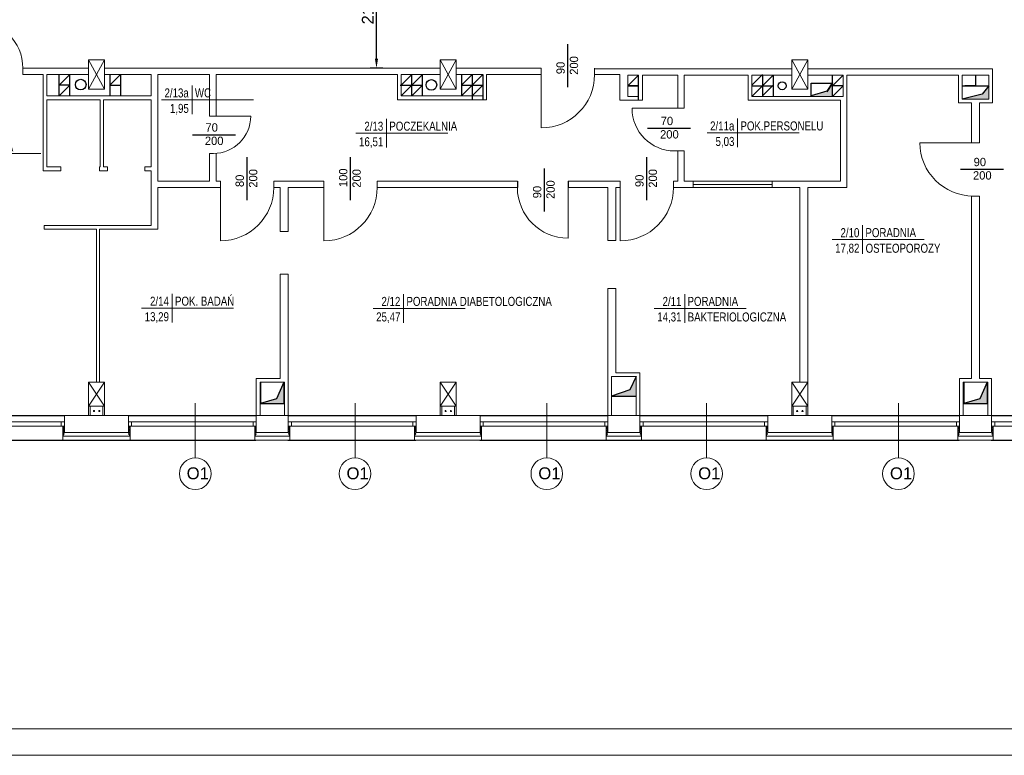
# Model space of a CAD drawing. Header units: millimetres. Extents: x 126553 to 403692, y -95821 to 38049.
# Tile 147 of 256: x 215500 to 217348, y 5446 to 6827. Entities that reach past the tile are written whole.
import ezdxf
from ezdxf.enums import TextEntityAlignment as Align

# ---------------------------------------------------------------- set-up
doc = ezdxf.new("R2010")
doc.units = ezdxf.units.MM
for name, color, linetype, lineweight in [('docieplenie', 6, 'Continuous', 18), ('docieplenie zew.', 6, 'Continuous', 18), ('ekspertyza', 7, 'Continuous', 30), ('OKNA', 7, 'Continuous', 13), ('opisy', 7, 'Continuous', 18), ('ramki', 250, 'Continuous', 13), ('TEREN', 1, 'Continuous', 40), ('ŚCIANY CIENKIE', 7, 'Continuous', 18), ('ŚCIANY GRUBE', 7, 'Continuous', 20)]:
    doc.layers.add(name, color=color, linetype=linetype, lineweight=lineweight)
doc.layers.add('KOMINY', color=94, linetype='Continuous', plot=False)
doc.layers.add('WIDOK', color=7, linetype='Continuous')
doc.styles.add('Arial', font='arial.ttf')
doc.styles.add('STYLE1', font='txt', dxfattribs={"width": 0.8})
doc.linetypes.add('ZIGZAG', pattern='A,0.0001,-0.2,[131,LTYPESHP.SHX,S=0.2,R=0,X=-0.2,Y=0],-0.4,[131,LTYPESHP.SHX,S=0.2,R=180,X=0.2,Y=0],-0.2', length=0.8001)
doc.dimstyles.new('100 moje', dxfattribs={"dimtxt": 22, "dimasz": 12, "dimexe": 12, "dimexo": 20, "dimgap": 3, "dimtad": 1, "dimdec": 1, "dimrnd": 0.5, "dimtxsty": 'Standard', "dimblk1": 'ARCHTICK', "dimblk2": 'ARCHTICK', "dimsah": 1, "dimcen": 0.1, "dimdle": 10, "dimclrd": 256, "dimclre": 256, "dimclrt": 256, "dimadec": 0, "dimazin": 0, "dimtfac": 1, "dimtdec": 1, "dimtofl": 0, "dimtmove": 1, "dimatfit": 3, "dimfxl": 12, "dimfxlon": 1, "dimtolj": 1, "dimtzin": 0, "dimarcsym": 0})

# ---------------------------------------------------------------- blocks, each defined once
blk = doc.blocks.new('METKA')
for p, q in [((0, 26.9), (0, -26.9)), ((-57.4, 0), (115.4, 0))]:
    blk.add_line(p, q)
at = {"layer": 'opisy', "style": 'STYLE1', "width": 0.8, "flags": 4}
for tag, p in [('NUMER', (-6.1, 4.5)), ('POWIERZCHNIA', (-6, -24.6))]:
    blk.add_attdef(tag, text='', height=17, dxfattribs=at).set_placement(p, align=Align.RIGHT)
for tag, p in [('NAZWA', (5.3, 4.6)), ('POSADZKA', (5.6, -24.7))]:
    blk.add_attdef(tag, p, '', height=17, dxfattribs=at)
blk = doc.blocks.new('stolarka1')
at = {"layer": 'opisy', "color": 8}
blk.add_line((6731.2, -4655), (6731.2, -4757.8), dxfattribs=at)
at = {"layer": 'opisy'}
blk.add_circle((6731.2, -4787.5), 29.7, dxfattribs=at)
at = {"layer": 'opisy', "insert": (6715.2, -4775.4), "char_height": 22.4, "width": 15.9, "attachment_point": 1}
blk.add_mtext('{\\fArial|b0|i0|c238|p34;O1}', dxfattribs=at)
blk = doc.blocks.new('*D2482')
at = {"layer": 'Defpoints', "color": 0, "linetype": 'Continuous', "lineweight": 60, "transparency": 16777216}
for p in [(216169.3, 6951.7), (216208.6, 6951.7), (216208.6, 6735.7)]:
    blk.add_point(p, dxfattribs=at)
at = {"layer": 'ekspertyza', "color": 7, "linetype": 'Continuous', "lineweight": -2, "transparency": 16777216}
for p, q in [((216181.3, 6951.7), (216157.3, 6951.7)), ((216169.3, 6753.7), (216169.3, 6933.7)), ((216181.3, 6735.7), (216157.3, 6735.7))]:
    blk.add_line(p, q, dxfattribs=at)
at = {"layer": 'ekspertyza', "color": 7, "linetype": 'Continuous', "lineweight": 60, "transparency": 16777216}
for points in [[(216166.3, 6933.7), (216172.3, 6933.7), (216169.3, 6951.7)], [(216166.3, 6753.7), (216172.3, 6753.7), (216169.3, 6735.7)]]:
    blk.add_solid(points, dxfattribs=at)
at = {"layer": 'ekspertyza', "color": 7, "linetype": 'Continuous', "lineweight": 20, "transparency": 16777216, "insert": (216153, 6843.7), "char_height": 22, "attachment_point": 5, "rotation": 90, "style": 'Arial'}
blk.add_mtext('\\A1;216', dxfattribs=at)

msp = doc.modelspace()

# ---------------------------------------------------------------- hatches: boundary and pattern name
at = {"layer": 'KOMINY'}
for points in [[(217014.81569, 6692.46336), (216985.22515, 6683.67806), (217025.22515, 6683.67806), (217025.22515, 6708.67806)], [(217318.72515, 6702.87339), (217306.32971, 6686.72699), (217268.72515, 6677.87339), (217318.72515, 6677.87339)], [(216656.72515, 6156.67806), (216644.95257, 6131.7997), (216610.72515, 6120.17806), (216656.72515, 6120.17806)], [(215995.72515, 6146.17806), (215981.78311, 6114.98424), (215951.72515, 6106.17806), (215995.72515, 6106.17806)], [(217315.72516, 6146.17805), (217301.78313, 6114.98423), (217271.72516, 6106.17805), (217315.72516, 6106.17805)]]:
    msp.add_hatch(color=0, dxfattribs=at).paths.add_polyline_path(points)

# ---------------------------------------------------------------- linework, layer by layer
at = {"layer": 'docieplenie', "color": 0}
for p, q in [((215580.72515, 6063.67806), (215580.72515, 6051.67806)), ((215706.72515, 6037.67806), (215706.72515, 6063.67806)), ((216240.72515, 6063.67806), (216240.72515, 6051.67806)), ((216366.72515, 6037.67806), (216366.72515, 6063.67806)), ((216366.72515, 6037.67806), (216366.72515, 6063.67806)), ((216900.72515, 6063.67806), (216900.72515, 6037.67806)), ((217026.72515, 6037.67806), (217026.72515, 6063.67806))]:
    msp.add_line(p, q, dxfattribs=at)
at = {"layer": 'docieplenie', "color": 0, "linetype": 'ZIGZAG'}
for p, q in [((215583.44059, 6060.69675), (215581.21666, 6063.24586)), ((215706.44118, 6061.48408), (215704.25247, 6063.47824)), ((215940.92678, 6060.0264), (215943.4985, 6062.51847)), ((215943.4985, 6062.51847), (215942.2516, 6063.5308)), ((216003.88954, 6062.70489), (216004.75314, 6063.45522)), ((216006.51761, 6060.64146), (216003.88954, 6062.70489)), ((216243.44059, 6060.69675), (216241.21666, 6063.24586)), ((216366.44118, 6061.48408), (216364.25247, 6063.47824)), ((216600.92678, 6060.0264), (216603.4985, 6062.51847)), ((216603.4985, 6062.51847), (216602.2516, 6063.5308)), ((216663.88954, 6062.70489), (216664.75314, 6063.45522)), ((216666.51761, 6060.64146), (216663.88954, 6062.70489)), ((216903.44059, 6060.69675), (216901.21666, 6063.24586)), ((217026.44118, 6061.48408), (217024.25247, 6063.47824)), ((217260.92678, 6060.0264), (217263.4985, 6062.51847)), ((217263.4985, 6062.51847), (217262.2516, 6063.5308)), ((217323.88954, 6062.70489), (217324.75314, 6063.45522)), ((217326.51761, 6060.64146), (217323.88954, 6062.70489)), ((215580.95002, 6052.62216), (215583.37529, 6055.27165)), ((215583.20668, 6049.22323), (215580.95002, 6052.62216)), ((215580.98275, 6046.70681), (215583.20668, 6049.22323)), ((215582.1639, 6044.7064), (215580.98275, 6046.70681)), ((215581.08591, 6058.14754), (215583.44059, 6060.69675)), ((215583.37529, 6055.27165), (215581.08591, 6058.14754)), ((215582.1639, 6044.7064), (215704.89624, 6044.7064)), ((215704.18805, 6058.65362), (215706.44118, 6061.48408)), ((215706.24806, 6056.14476), (215704.18805, 6058.65362)), ((215704.18805, 6053.70033), (215706.24806, 6056.14476)), ((215706.31249, 6051.96342), (215704.18805, 6053.70033)), ((215704.18805, 6049.13296), (215706.31249, 6051.96342)), ((215706.24806, 6047.01012), (215704.18805, 6049.13296)), ((215704.89624, 6044.7064), (215706.24806, 6047.01012)), ((215940.87527, 6050.75245), (215943.52154, 6053.12851)), ((215943.22188, 6048.92405), (215940.87527, 6050.75245)), ((215940.91371, 6055.08295), (215943.51845, 6057.59137)), ((215943.52154, 6053.12851), (215940.91371, 6055.08295)), ((215940.91518, 6046.39691), (215943.22188, 6048.92405)), ((215942.20655, 6044.72881), (215940.91518, 6046.39691)), ((215943.51845, 6057.59137), (215940.92678, 6060.0264)), ((215942.20655, 6044.72881), (216005.05118, 6044.72881)), ((216003.86665, 6053.75122), (216006.48004, 6056.10187)), ((216006.46684, 6051.59823), (216003.86665, 6053.75122)), ((216003.88954, 6058.54051), (216006.51761, 6060.64146)), ((216006.48004, 6056.10187), (216003.88954, 6058.54051)), ((216004.12668, 6049.11117), (216006.46684, 6051.59823)), ((216006.57836, 6047.21799), (216004.12668, 6049.11117)), ((216005.05118, 6044.72881), (216006.57836, 6047.21799)), ((216240.95002, 6052.62216), (216243.37529, 6055.27165)), ((216243.20668, 6049.22323), (216240.95002, 6052.62216)), ((216240.98275, 6046.70681), (216243.20668, 6049.22323)), ((216242.1639, 6044.7064), (216240.98275, 6046.70681)), ((216241.08591, 6058.14754), (216243.44059, 6060.69675)), ((216243.37529, 6055.27165), (216241.08591, 6058.14754)), ((216242.1639, 6044.7064), (216364.89624, 6044.7064)), ((216364.18805, 6058.65362), (216366.44118, 6061.48408)), ((216366.24806, 6056.14476), (216364.18805, 6058.65362)), ((216364.18805, 6053.70033), (216366.24806, 6056.14476)), ((216366.31249, 6051.96342), (216364.18805, 6053.70033)), ((216364.18805, 6049.13296), (216366.31249, 6051.96342)), ((216366.24806, 6047.01012), (216364.18805, 6049.13296)), ((216364.89624, 6044.7064), (216366.24806, 6047.01012)), ((216600.87527, 6050.75245), (216603.52154, 6053.12851)), ((216603.22188, 6048.92405), (216600.87527, 6050.75245)), ((216600.91371, 6055.08295), (216603.51845, 6057.59137)), ((216603.52154, 6053.12851), (216600.91371, 6055.08295)), ((216600.91518, 6046.39691), (216603.22188, 6048.92405)), ((216602.20655, 6044.72881), (216600.91518, 6046.39691)), ((216603.51845, 6057.59137), (216600.92678, 6060.0264)), ((216602.20655, 6044.72881), (216665.05118, 6044.72881)), ((216663.86665, 6053.75122), (216666.48004, 6056.10187)), ((216666.46684, 6051.59823), (216663.86665, 6053.75122)), ((216663.88954, 6058.54051), (216666.51761, 6060.64146)), ((216666.48004, 6056.10187), (216663.88954, 6058.54051)), ((216664.12668, 6049.11117), (216666.46684, 6051.59823)), ((216666.57836, 6047.21799), (216664.12668, 6049.11117)), ((216665.05118, 6044.72881), (216666.57836, 6047.21799)), ((216900.95002, 6052.62216), (216903.37529, 6055.27165)), ((216903.20668, 6049.22323), (216900.95002, 6052.62216)), ((216900.98275, 6046.70681), (216903.20668, 6049.22323)), ((216902.1639, 6044.7064), (216900.98275, 6046.70681)), ((216901.08591, 6058.14754), (216903.44059, 6060.69675)), ((216903.37529, 6055.27165), (216901.08591, 6058.14754)), ((216902.1639, 6044.7064), (217024.89624, 6044.7064)), ((217024.18805, 6058.65362), (217026.44118, 6061.48408)), ((217026.24806, 6056.14476), (217024.18805, 6058.65362)), ((217024.18805, 6053.70033), (217026.24806, 6056.14476)), ((217026.31249, 6051.96342), (217024.18805, 6053.70033)), ((217024.18805, 6049.13296), (217026.31249, 6051.96342)), ((217026.24806, 6047.01012), (217024.18805, 6049.13296)), ((217024.89624, 6044.7064), (217026.24806, 6047.01012)), ((217260.87527, 6050.75245), (217263.52154, 6053.12851)), ((217263.22188, 6048.92405), (217260.87527, 6050.75245)), ((217260.91371, 6055.08295), (217263.51845, 6057.59137)), ((217263.52154, 6053.12851), (217260.91371, 6055.08295)), ((217260.91518, 6046.39691), (217263.22188, 6048.92405)), ((217262.20655, 6044.72881), (217260.91518, 6046.39691)), ((217263.51845, 6057.59137), (217260.92678, 6060.0264)), ((217262.20655, 6044.72881), (217325.05118, 6044.72881)), ((217323.86665, 6053.75122), (217326.48004, 6056.10187)), ((217326.46684, 6051.59823), (217323.86665, 6053.75122)), ((217323.88954, 6058.54051), (217326.51761, 6060.64146)), ((217326.48004, 6056.10187), (217323.88954, 6058.54051)), ((217324.12668, 6049.11117), (217326.46684, 6051.59823)), ((217326.57836, 6047.21799), (217324.12668, 6049.11117)), ((217325.05118, 6044.72881), (217326.57836, 6047.21799))]:
    msp.add_line(p, q, dxfattribs=at)
at = {"layer": 'docieplenie', "color": 0, "lineweight": 30}
for points in [[(216528.56416, 6699.95756), (216528.56416, 6780.8255)], [(216678.19034, 6622.99087), (216759.05828, 6622.99087)], [(215823.74244, 6610.81382), (215904.61038, 6610.81382)], [(215926.38845, 6487.95756), (215926.38845, 6568.8255)], [(216120.60877, 6487.95756), (216120.60877, 6568.8255)], [(216676.66774, 6487.95756), (216676.66774, 6568.8255)], [(216484.64474, 6466.86533), (216484.64474, 6547.73328)], [(217265.50467, 6545.89475), (217346.37261, 6545.89475)], [(216433.82873, 6523.67806), (216433.82873, 6511.67806)], [(216528.82873, 6523.67806), (216528.82873, 6511.67806)]]:
    msp.add_lwpolyline(points, dxfattribs=at)
at = {"layer": 'docieplenie', "color": 0, "lineweight": 0}
for points in [[(216478.72515, 6723.67806), (216478.72515, 6623.67806)], [(216728.95817, 6660.44372), (216648.95817, 6660.44372)], [(215863.22826, 6645.67441), (215933.22826, 6645.67441)], [(217289.22516, 6595.73376), (217189.22516, 6595.73376)], [(215876.54944, 6511.67806), (215876.54944, 6411.67806)], [(216070.76976, 6511.67806), (216070.76976, 6411.67806)], [(216528.82873, 6511.67806), (216528.82873, 6416.67806)], [(216626.82873, 6511.67806), (216626.82873, 6411.67806)]]:
    msp.add_lwpolyline(points, dxfattribs=at)
for centre, radius, start, end in [((215415.58252, 6735.67806), 90, 0, 90), ((216478.72515, 6723.67806), 100, 270, 0), ((216728.95817, 6660.44372), 80, 180, 270), ((215863.22826, 6645.67441), 70, 270, 0), ((217289.22516, 6595.73376), 100, 180, 270), ((215876.54944, 6511.67806), 100, 270, 0), ((216070.76976, 6511.67806), 100, 270, 0), ((216528.82873, 6511.67806), 95, 180, 270), ((216626.82873, 6511.67806), 100, 270, 0)]:
    msp.add_arc(centre, radius, start, end, dxfattribs=at)
at = {"layer": 'docieplenie zew.', "color": 0}
for p, q in [((215583.72515, 6063.67806), (215580.72515, 6063.67806)), ((215580.72515, 6063.67806), (215580.72515, 6037.67806)), ((215583.72515, 6063.67806), (215580.72515, 6063.67806)), ((215706.72515, 6063.67806), (215703.72515, 6063.67806)), ((215706.72515, 6063.67806), (215703.72515, 6063.67806)), ((215706.72515, 6037.67806), (215706.72515, 6063.67806)), ((215943.72515, 6063.67806), (215940.72515, 6063.67806)), ((215940.72515, 6063.67806), (215940.72515, 6037.67806)), ((216006.72515, 6063.67806), (216003.72515, 6063.67806)), ((216006.72515, 6037.67806), (216006.72515, 6063.67806)), ((216243.72515, 6063.67806), (216240.72515, 6063.67806)), ((216240.72515, 6063.67806), (216240.72515, 6037.67806)), ((216243.72515, 6063.67806), (216240.72515, 6063.67806)), ((216240.72515, 6063.67806), (216240.72515, 6037.67806)), ((216243.72515, 6063.67806), (216240.72515, 6063.67806)), ((216366.72515, 6063.67806), (216363.72515, 6063.67806)), ((216366.72515, 6063.67806), (216363.72515, 6063.67806)), ((216366.72515, 6063.67806), (216363.72515, 6063.67806)), ((216366.72515, 6037.67806), (216366.72515, 6063.67806)), ((216603.72515, 6063.67806), (216600.72515, 6063.67806)), ((216600.72515, 6063.67806), (216600.72515, 6037.67806)), ((216666.72515, 6063.67806), (216663.72515, 6063.67806)), ((216666.72515, 6037.67806), (216666.72515, 6063.67806)), ((216903.72515, 6063.67806), (216900.72515, 6063.67806)), ((216903.72515, 6063.67806), (216900.72515, 6063.67806)), ((216900.72515, 6063.67806), (216900.72515, 6051.67806)), ((217026.72515, 6063.67806), (217023.72515, 6063.67806)), ((217026.72515, 6063.67806), (217023.72515, 6063.67806)), ((217026.72515, 6037.67806), (217026.72515, 6063.67806)), ((217263.72515, 6063.67806), (217260.72515, 6063.67806)), ((217260.72515, 6063.67806), (217260.72515, 6037.67806)), ((217326.72515, 6063.67806), (217323.72515, 6063.67806)), ((217326.72515, 6037.67806), (217326.72515, 6063.67806)), ((215580.72515, 6051.67806), (215580.72515, 6037.67806)), ((216240.72515, 6051.67806), (216240.72515, 6037.67806)), ((216900.72515, 6051.67806), (216900.72515, 6037.67806)), ((215580.72515, 6037.67806), (215703.72515, 6037.67806)), ((215580.72515, 6037.67806), (215703.72515, 6037.67806)), ((215703.72515, 6037.67806), (215706.72515, 6037.67806)), ((215703.72515, 6037.67806), (215706.72515, 6037.67806)), ((215940.72515, 6037.67806), (216003.72515, 6037.67806)), ((216003.72515, 6037.67806), (216006.72515, 6037.67806)), ((216240.72515, 6037.67806), (216363.72515, 6037.67806)), ((216240.72515, 6037.67806), (216363.72515, 6037.67806)), ((216240.72515, 6037.67806), (216363.72515, 6037.67806)), ((216363.72515, 6037.67806), (216366.72515, 6037.67806)), ((216363.72515, 6037.67806), (216366.72515, 6037.67806)), ((216363.72515, 6037.67806), (216366.72515, 6037.67806)), ((216600.72515, 6037.67806), (216663.72515, 6037.67806)), ((216663.72515, 6037.67806), (216666.72515, 6037.67806)), ((216900.72515, 6037.67806), (217023.72515, 6037.67806)), ((216900.72515, 6037.67806), (217023.72515, 6037.67806)), ((217023.72515, 6037.67806), (217026.72515, 6037.67806)), ((217023.72515, 6037.67806), (217026.72515, 6037.67806)), ((217260.72515, 6037.67806), (217323.72515, 6037.67806)), ((217323.72515, 6037.67806), (217326.72515, 6037.67806))]:
    msp.add_line(p, q, dxfattribs=at)
at = {"layer": 'KOMINY', "color": 0}
for p, q in [((215593.72515, 6723.67806), (215573.72515, 6703.67806)), ((215573.72515, 6683.67806), (215573.72515, 6723.67806)), ((215593.72515, 6683.67806), (215593.72515, 6723.67806)), ((215668.72515, 6723.67806), (215668.72515, 6683.67806)), ((215688.72515, 6723.67806), (215668.72515, 6703.67806)), ((215688.72515, 6723.67806), (215688.72515, 6683.67806)), ((216255.72515, 6723.67806), (216215.72515, 6683.67806)), ((216235.72515, 6723.67806), (216215.72515, 6703.67806)), ((216235.72515, 6683.67806), (216235.72515, 6723.67806)), ((216255.72515, 6683.67806), (216255.72515, 6723.67806)), ((216328.72515, 6723.67806), (216328.72515, 6683.67806)), ((216368.72515, 6723.67806), (216328.72515, 6683.67806)), ((216348.72515, 6723.67806), (216328.72515, 6703.67806)), ((216328.72515, 6723.67806), (216328.72515, 6683.67806)), ((216368.72515, 6723.67806), (216328.72515, 6683.67806)), ((216348.72515, 6723.67806), (216328.72515, 6703.67806)), ((216348.72515, 6723.67806), (216348.72515, 6676.67806)), ((216348.72515, 6723.67806), (216348.72515, 6683.67806)), ((216368.72515, 6723.67806), (216368.72515, 6676.67806)), ((216661.22515, 6722.87339), (216641.22515, 6702.87339)), ((216661.22515, 6675.87339), (216661.22515, 6722.87339)), ((216893.72515, 6723.67806), (216873.72515, 6703.67806)), ((216913.72515, 6722.87339), (216893.72515, 6702.87339)), ((216893.72515, 6722.87339), (216893.72515, 6682.87339)), ((216913.72515, 6722.87339), (216913.72515, 6682.87339)), ((217025.22515, 6708.67806), (217014.81569, 6692.46336)), ((217025.22515, 6682.87339), (217025.22515, 6722.76175)), ((217045.22515, 6722.76175), (217025.22515, 6702.81757)), ((217025.22515, 6683.67806), (217025.22515, 6722.65012)), ((217293.72515, 6722.87339), (217293.72515, 6702.87339)), ((215593.72515, 6703.67806), (215573.72515, 6703.67806)), ((215593.72515, 6703.67806), (215573.72515, 6683.67806)), ((215668.72515, 6703.67806), (215688.72515, 6703.67806)), ((216213.72515, 6703.67806), (216253.72515, 6703.67806)), ((216215.72515, 6703.67806), (216255.72515, 6703.67806)), ((216255.72515, 6703.67806), (216235.72515, 6683.67806)), ((216328.72515, 6703.67806), (216368.72515, 6703.67806)), ((216328.72515, 6703.67806), (216368.72515, 6703.67806)), ((216368.72515, 6703.67806), (216348.72515, 6683.67806)), ((216661.22515, 6702.87339), (216641.22515, 6702.87339)), ((216641.22515, 6702.87339), (216661.22515, 6702.87339)), ((216873.72515, 6702.87339), (216913.72515, 6702.87339)), ((216893.72515, 6702.87339), (216873.72515, 6682.87339)), ((216913.72515, 6703.67806), (216893.72515, 6683.67806)), ((216985.22515, 6682.87339), (216985.22515, 6707.87339)), ((216985.22515, 6707.87339), (217025.22515, 6707.87339)), ((216985.22515, 6682.87339), (216985.22515, 6707.87339)), ((217014.81569, 6692.46336), (216985.22515, 6683.67806)), ((217025.22515, 6707.87339), (217014.81569, 6691.65869)), ((217045.22515, 6702.81757), (217025.22515, 6702.81757)), ((217045.22515, 6702.81757), (217025.22515, 6682.87339)), ((217268.72515, 6702.87339), (217318.72515, 6702.87339)), ((217293.72515, 6702.87339), (217273.72515, 6702.87339)), ((217318.72515, 6702.87339), (217306.32971, 6686.72699)), ((217306.32971, 6686.72699), (217268.72515, 6677.87339)), ((216656.72515, 6156.67806), (216644.95257, 6131.7997)), ((215951.72515, 6146.17806), (215951.72515, 6106.17806)), ((215995.72515, 6146.17806), (215981.78311, 6114.98424)), ((215995.72515, 6146.17806), (215995.72515, 6106.17806)), ((217271.72516, 6146.17805), (217271.72516, 6106.17805)), ((217315.72516, 6146.17805), (217301.78313, 6114.98423)), ((217315.72516, 6146.17805), (217315.72516, 6106.17805)), ((216644.95257, 6131.7997), (216610.72515, 6120.17806)), ((216610.72515, 6120.17806), (216656.72515, 6120.17806)), ((215981.78311, 6114.98424), (215951.72515, 6106.17806)), ((215951.72515, 6106.17806), (215995.72515, 6106.17806)), ((217301.78313, 6114.98423), (217271.72516, 6106.17805)), ((217271.72516, 6106.17805), (217315.72516, 6106.17805))]:
    msp.add_line(p, q, dxfattribs=at)
for centre, radius in [((215614.17773, 6704.98731), 10), ((216272.35716, 6704.38846), 10), ((216930.81068, 6702.74648), 7.5)]:
    msp.add_circle(centre, radius, dxfattribs=at)
at = {"layer": 'OKNA', "color": 0}
for p, q in [((216733.52586, 6523.67806), (216734.95817, 6523.67806)), ((216746.95817, 6523.67806), (216933.52586, 6523.67806)), ((216763.52586, 6517.67806), (216911.98627, 6517.67806)), ((216763.52586, 6511.67806), (216928.52586, 6511.67806)), ((215343.10015, 6071.67806), (215583.10015, 6071.67806)), ((215343.10015, 6063.67806), (215583.10015, 6063.67806)), ((215577.72515, 6063.67806), (215577.72515, 6071.67806)), ((215703.10015, 6071.67806), (215943.10015, 6071.67806)), ((215703.10015, 6063.67806), (215943.10015, 6063.67806)), ((215709.72515, 6063.67806), (215709.72515, 6071.67806)), ((215937.72515, 6063.67806), (215937.72515, 6071.67806)), ((216003.10015, 6071.67806), (216243.10015, 6071.67806)), ((216003.10015, 6063.67806), (216243.10015, 6063.67806)), ((216009.72515, 6063.67806), (216009.72515, 6071.67806)), ((216237.72515, 6063.67806), (216237.72515, 6071.67806)), ((216363.10015, 6071.67806), (216603.10015, 6071.67806)), ((216363.10015, 6063.67806), (216603.10015, 6063.67806)), ((216369.72515, 6063.67806), (216369.72515, 6071.67806)), ((216597.72515, 6063.67806), (216597.72515, 6071.67806)), ((216663.10015, 6071.67806), (216903.10015, 6071.67806)), ((216663.10015, 6063.67806), (216903.10015, 6063.67806)), ((216669.72515, 6063.67806), (216669.72515, 6071.67806)), ((216897.72515, 6063.67806), (216897.72515, 6071.67806)), ((217023.10015, 6071.67806), (217263.10015, 6071.67806)), ((217023.10015, 6063.67806), (217263.10015, 6063.67806)), ((217029.72515, 6063.67806), (217029.72515, 6071.67806)), ((217257.72515, 6063.67806), (217257.72515, 6071.67806)), ((217323.10016, 6071.67805), (217563.10016, 6071.67805)), ((217323.10016, 6063.67805), (217563.10016, 6063.67805)), ((217329.72515, 6063.67806), (217329.72515, 6071.67806))]:
    msp.add_line(p, q, dxfattribs=at)
at = {"layer": 'ramki', "color": 0, "ltscale": 0.6}
for points in [[(213966.30998, 9645.64919), (226870.0253, 9645.64919), (226870.0253, 5445.64919), (213966.30998, 5445.64919)], [(214166.30998, 9595.64919), (226820.0253, 9595.64919), (226820.0253, 5495.64919), (214166.30998, 5495.64919)]]:
    msp.add_lwpolyline(points, close=True, dxfattribs=at)
at = {"layer": 'WIDOK', "color": 0}
for p, q in [((215343.10015, 6083.67806), (215583.10015, 6083.67806)), ((215703.10015, 6083.67806), (215943.10015, 6083.67806)), ((216003.10015, 6083.67806), (216243.10015, 6083.67806)), ((216363.10015, 6083.67806), (216603.10015, 6083.67806)), ((216663.10015, 6083.67806), (216903.10015, 6083.67806)), ((217023.10015, 6083.67806), (217263.10015, 6083.67806)), ((217323.10016, 6083.67805), (217563.10016, 6083.67805)), ((215043.10015, 6037.67806), (215703.10015, 6037.67806)), ((215703.10015, 6037.67806), (215943.10015, 6037.67806)), ((216003.10015, 6037.67806), (216243.10015, 6037.67806)), ((216363.10015, 6037.67806), (217023.10015, 6037.67806)), ((217023.10015, 6037.67806), (217263.10015, 6037.67806)), ((217323.10016, 6037.67805), (217563.10016, 6037.67805))]:
    msp.add_line(p, q, dxfattribs=at)
at = {"layer": 'ŚCIANY CIENKIE', "color": 0}
for p, q in [((215628.72515, 6751.17806), (215658.72515, 6696.17806)), ((215658.72515, 6751.17806), (215628.72515, 6696.17806)), ((216318.72515, 6751.17806), (216288.72515, 6696.17806)), ((216288.72515, 6751.17806), (216318.72515, 6696.17806)), ((216978.72515, 6751.17806), (216948.72515, 6696.17806)), ((216948.72515, 6751.17806), (216978.72515, 6696.17806)), ((215628.72515, 6146.17806), (215658.72515, 6101.17806)), ((215658.72515, 6146.17806), (215628.72515, 6101.17806)), ((216318.72515, 6146.17806), (216288.72515, 6101.17806)), ((216288.72515, 6146.17806), (216318.72515, 6101.17806)), ((216978.72515, 6146.17806), (216948.72515, 6101.17806)), ((216948.72515, 6146.17806), (216978.72515, 6101.17806))]:
    msp.add_line(p, q, dxfattribs=at)
at = {"layer": 'ŚCIANY GRUBE', "color": 0}
for p, q in [((215628.72515, 6751.17806), (215628.72515, 6696.17806)), ((215628.72515, 6751.17806), (215658.72515, 6751.17806)), ((215658.72515, 6696.17806), (215658.72515, 6751.17806)), ((216288.72515, 6751.17806), (216288.72515, 6696.17806)), ((216288.72515, 6751.17806), (216318.72515, 6751.17806)), ((216318.72515, 6696.17806), (216318.72515, 6751.17806)), ((216948.72515, 6751.17806), (216948.72515, 6696.17806)), ((216948.72515, 6751.17806), (216978.72515, 6751.17806)), ((216978.72515, 6696.17806), (216978.72515, 6751.17806)), ((215505.58252, 6723.67806), (215505.58252, 6735.67806)), ((215505.58252, 6735.67806), (215628.72515, 6735.67806)), ((215505.58252, 6723.67806), (215505.58252, 6735.67806)), ((215505.58252, 6723.67806), (215505.58252, 6735.67806)), ((215658.72515, 6735.67806), (216288.72515, 6735.67806)), ((215966.22515, 6735.67806), (216288.72515, 6735.67806)), ((216318.72515, 6735.67806), (216478.72515, 6735.67806)), ((216478.72515, 6723.67806), (216478.72515, 6735.67806)), ((216478.72515, 6723.67806), (216478.72515, 6735.67806)), ((216478.72515, 6723.67806), (216478.72515, 6735.67806)), ((216478.72515, 6735.67806), (216478.72515, 6723.67806)), ((216578.68975, 6735.67806), (216578.68975, 6723.67806)), ((216578.72515, 6735.67806), (216578.72515, 6723.67806)), ((216578.72515, 6723.67806), (216578.72515, 6734.87339)), ((216578.72515, 6734.87339), (216668.72515, 6734.87339)), ((216668.72515, 6734.87339), (216948.72515, 6734.87339)), ((216978.72515, 6734.87339), (217253.72515, 6734.87339)), ((217253.72515, 6734.87339), (217325.72515, 6734.87339)), ((217325.72515, 6722.87339), (217325.72515, 6734.87339)), ((215543.72515, 6723.67806), (215505.58252, 6723.67806)), ((215543.72515, 6543.29714), (215543.72515, 6723.67806)), ((215543.72515, 6723.67806), (215543.72515, 6683.67806)), ((215566.72515, 6723.67806), (215550.72515, 6723.67806)), ((215550.72515, 6683.67806), (215550.72515, 6723.67806)), ((215566.72515, 6723.67806), (215628.72515, 6723.67806)), ((215746.72515, 6723.67806), (215658.72515, 6723.67806)), ((215746.72515, 6723.67806), (215746.72515, 6683.67806)), ((215758.72515, 6723.67806), (215758.72515, 6523.67806)), ((215856.22826, 6723.67806), (215758.72515, 6723.67806)), ((215856.22826, 6723.67806), (215856.22826, 6645.67441)), ((216000.22515, 6723.67806), (215868.22826, 6723.67806)), ((215868.22826, 6723.67806), (215868.22826, 6645.67441)), ((216000.22515, 6723.67806), (216208.72515, 6723.67806)), ((216208.72515, 6723.67806), (216208.72515, 6676.67806)), ((216215.72515, 6723.67806), (216215.72515, 6683.67806)), ((216215.72515, 6723.67806), (216288.72515, 6723.67806)), ((216318.72515, 6723.67806), (216368.72515, 6723.67806)), ((216368.72515, 6683.67806), (216368.72515, 6723.67806)), ((216375.72515, 6676.67806), (216375.72515, 6723.67806)), ((216375.72515, 6723.67806), (216478.72515, 6723.67806)), ((216578.72515, 6723.67806), (216626.22515, 6723.67806)), ((216626.22515, 6675.87339), (216626.22515, 6723.67806)), ((216661.22515, 6722.87339), (216641.22515, 6722.87339)), ((216641.22515, 6682.87339), (216641.22515, 6722.87339)), ((216661.22515, 6722.87339), (216661.22515, 6682.87339)), ((216668.72515, 6675.87339), (216668.72515, 6722.87339)), ((216668.72515, 6722.87339), (216734.95817, 6722.87339)), ((216734.95817, 6722.87339), (216734.95817, 6660.44372)), ((216746.95817, 6722.87339), (216746.95817, 6660.44372)), ((216746.95817, 6722.87339), (216866.72515, 6722.87339)), ((216866.72515, 6722.87339), (216866.72515, 6675.87339)), ((216873.72515, 6722.87339), (216873.72515, 6682.87339)), ((216873.72515, 6722.87339), (216948.72515, 6722.87339)), ((216978.72515, 6722.65012), (217045.22515, 6722.65012)), ((217045.22515, 6682.87339), (217045.22515, 6722.76175)), ((217052.22515, 6675.87339), (217052.22515, 6722.76175)), ((217052.22515, 6722.76175), (217253.72515, 6722.76175)), ((217253.72515, 6722.76175), (217261.72515, 6722.76175)), ((217261.72515, 6702.87339), (217261.72515, 6722.76175)), ((217268.72515, 6702.87339), (217268.72515, 6722.87339)), ((217268.72515, 6722.87339), (217318.72515, 6722.87339)), ((217318.72515, 6702.87339), (217318.72515, 6722.87339)), ((217325.72515, 6702.87339), (217325.72515, 6722.87339)), ((215628.72515, 6696.17806), (215658.72515, 6696.17806)), ((216288.72515, 6696.17806), (216318.72515, 6696.17806)), ((216948.72515, 6696.17806), (216978.72515, 6696.17806)), ((217261.72515, 6702.87339), (217261.72515, 6670.87339)), ((217268.72515, 6702.87339), (217268.72515, 6677.87339)), ((217318.72515, 6677.87339), (217318.72515, 6702.87339)), ((217325.72515, 6670.87339), (217325.72515, 6702.87339)), ((215658.72515, 6683.67806), (215550.72515, 6683.67806)), ((215550.72515, 6550.29714), (215550.72515, 6676.67806)), ((215650.84585, 6676.67806), (215550.72515, 6676.67806)), ((215650.84585, 6676.67806), (215650.84585, 6550.29714)), ((215658.72515, 6676.67806), (215656.84585, 6676.67806)), ((215656.84585, 6676.67806), (215656.84585, 6550.29714)), ((215746.72515, 6683.67806), (215658.72515, 6683.67806)), ((215746.72515, 6676.67806), (215658.72515, 6676.67806)), ((215746.72515, 6676.67806), (215746.72515, 6550.29714)), ((216208.72515, 6676.67806), (216311.22515, 6676.67806)), ((216215.72515, 6683.67806), (216311.22515, 6683.67806)), ((216311.22515, 6683.67806), (216368.72515, 6683.67806)), ((216311.22515, 6676.67806), (216375.72515, 6676.67806)), ((216668.72515, 6675.87339), (216626.22515, 6675.87339)), ((216661.22515, 6682.87339), (216641.22515, 6682.87339)), ((216866.72515, 6675.87339), (216971.22515, 6675.87339)), ((216873.72515, 6682.87339), (217045.22515, 6682.87339)), ((216971.22515, 6682.87339), (217045.22515, 6682.87339)), ((216971.22515, 6675.87339), (217040.22515, 6675.87339)), ((217040.22515, 6675.87339), (217040.22515, 6523.67806)), ((217052.22515, 6675.87339), (217052.22515, 6511.67806)), ((217268.72515, 6677.87339), (217318.72515, 6677.87339)), ((216729.00789, 6660.44372), (216741.00789, 6660.44372)), ((216746.95817, 6660.44372), (216734.95817, 6660.44372)), ((217261.72515, 6670.87339), (217286.22516, 6670.87339)), ((217286.22516, 6670.87339), (217286.22516, 6595.73376)), ((217301.22516, 6670.87339), (217301.22516, 6595.73376)), ((217301.22516, 6670.87339), (217325.72515, 6670.87339)), ((215863.22826, 6645.67441), (215856.22826, 6645.67441)), ((215863.22826, 6645.67441), (215856.22826, 6645.67441)), ((216728.95817, 6580.44372), (216740.95817, 6580.44372)), ((216746.95817, 6580.44372), (216734.95817, 6580.44372)), ((216734.95817, 6580.44372), (216734.95817, 6523.67806)), ((216746.95817, 6580.44372), (216746.95817, 6523.67806)), ((217286.22516, 6595.73376), (217301.22516, 6595.73376)), ((217301.22516, 6595.73376), (217289.22516, 6595.73376)), ((215856.22826, 6575.67441), (215856.22826, 6523.67806)), ((215863.22826, 6575.67441), (215856.22826, 6575.67441)), ((215868.22826, 6575.85321), (215868.22826, 6523.67806)), ((215576.7669, 6543.29714), (215543.72515, 6543.29714)), ((215576.7669, 6550.29714), (215550.72515, 6550.29714)), ((215576.7669, 6550.29714), (215576.7669, 6543.29714)), ((215650.84585, 6550.29714), (215649.58883, 6550.29714)), ((215649.58883, 6550.29714), (215649.58883, 6543.29714)), ((215650.84585, 6543.29714), (215649.58883, 6543.29714)), ((215664.57065, 6543.29714), (215650.84585, 6543.29714)), ((215658.72515, 6550.29714), (215656.84585, 6550.29714)), ((215664.57065, 6550.29714), (215658.72515, 6550.29714)), ((215664.57065, 6550.29714), (215664.57065, 6543.29714)), ((215746.72515, 6550.29714), (215734.57065, 6550.29714)), ((215734.57065, 6550.29714), (215734.57065, 6543.29714)), ((215746.72515, 6543.29714), (215734.57065, 6543.29714)), ((215746.72515, 6543.29714), (215746.72515, 6440.67806)), ((215758.72515, 6523.67806), (215856.22826, 6523.67806)), ((215758.72515, 6511.67806), (215876.54944, 6511.67806)), ((215758.72515, 6511.67806), (215758.72515, 6433.67806)), ((215868.22826, 6523.67806), (215876.54944, 6523.67806)), ((215876.54944, 6523.67806), (215876.54944, 6511.67806)), ((215876.54944, 6523.67806), (215876.54944, 6511.67806)), ((215976.54944, 6523.67806), (215981.22515, 6523.67806)), ((215976.54944, 6523.67806), (215976.54944, 6511.67806)), ((215976.54944, 6511.67806), (215988.72515, 6511.67806)), ((215981.22515, 6523.67806), (216070.76976, 6523.67806)), ((215988.72515, 6511.67806), (215988.72515, 6429.16371)), ((216003.72515, 6511.67806), (216070.76976, 6511.67806)), ((216003.72515, 6511.67806), (216003.72515, 6429.16371)), ((216070.76976, 6523.67806), (216070.76976, 6511.67806)), ((216170.76976, 6523.67806), (216296.22515, 6523.67806)), ((216170.76976, 6523.67806), (216170.76976, 6511.67806)), ((216170.76976, 6511.67806), (216311.22515, 6511.67806)), ((216296.22515, 6523.67806), (216433.82873, 6523.67806)), ((216311.22515, 6511.67806), (216433.82873, 6511.67806)), ((216433.82873, 6511.67806), (216405.82873, 6511.67806)), ((216433.82873, 6523.67806), (216433.82873, 6511.67806)), ((216528.82873, 6523.67806), (216626.82873, 6523.67806)), ((216528.82873, 6511.67806), (216528.82873, 6523.67806)), ((216528.82873, 6511.67806), (216603.72515, 6511.67806)), ((216603.72515, 6412.20941), (216603.72515, 6511.67806)), ((216618.72515, 6412.20941), (216618.72515, 6511.67806)), ((216626.82873, 6511.67806), (216618.72515, 6511.67806)), ((216626.82873, 6511.67806), (216626.82873, 6523.67806)), ((216626.82873, 6511.67806), (216626.82873, 6523.67806)), ((216626.82873, 6523.67806), (216626.82873, 6511.67806)), ((216726.79333, 6523.67806), (216726.79333, 6511.67806)), ((216734.95817, 6523.67806), (216726.79333, 6523.67806)), ((216763.52586, 6511.67806), (216726.79333, 6511.67806)), ((216726.82873, 6523.67806), (216726.82873, 6511.67806)), ((216763.52586, 6523.67806), (216746.95817, 6523.67806)), ((216763.52586, 6523.67806), (216763.52586, 6511.67806)), ((217040.22515, 6523.67806), (216911.98627, 6523.67806)), ((216911.98627, 6523.67806), (216911.98627, 6511.67806)), ((216963.72515, 6511.67806), (216911.98627, 6511.67806)), ((216963.72515, 6146.17806), (216963.72515, 6511.67806)), ((216978.72515, 6146.17806), (216978.72515, 6511.67806)), ((217052.22515, 6511.67806), (216978.72515, 6511.67806)), ((217286.22516, 6495.73376), (217301.22516, 6495.73376)), ((217286.22516, 6495.73376), (217286.22516, 6153.17805)), ((217301.22516, 6495.73376), (217289.22516, 6495.73376)), ((217301.22516, 6495.73376), (217289.22516, 6495.73376)), ((217301.22516, 6495.73376), (217301.22516, 6153.17805)), ((215545.88552, 6433.67806), (215545.88552, 6440.67806)), ((215545.88552, 6440.67806), (215643.72515, 6440.67806)), ((215545.88552, 6433.67806), (215643.72515, 6433.67806)), ((215643.72515, 6440.67806), (215746.72515, 6440.67806)), ((215643.72515, 6433.67806), (215643.72515, 6146.17806)), ((215649.72515, 6433.67806), (215649.72515, 6146.17806)), ((215649.72515, 6433.67806), (215758.72515, 6433.67806)), ((215988.72515, 6429.16371), (216003.72515, 6429.16371)), ((216603.72515, 6412.20941), (216618.72515, 6412.20941)), ((215988.72515, 6349.16371), (216003.72515, 6349.16371)), ((215988.72515, 6349.16371), (215988.72515, 6153.17806)), ((216003.72515, 6349.16371), (216003.72515, 6153.17806)), ((216603.72515, 6163.67806), (216603.72515, 6322.20941)), ((216603.72515, 6322.20941), (216618.72515, 6322.20941)), ((216618.72515, 6163.67806), (216618.72515, 6322.20941)), ((216603.72515, 6083.67806), (216603.72515, 6163.67806)), ((216610.72515, 6083.67806), (216610.72515, 6156.67806)), ((216610.72515, 6156.67806), (216656.72515, 6156.67806)), ((216618.72515, 6163.67806), (216641.22515, 6163.67806)), ((216641.22515, 6163.67806), (216663.72515, 6163.67806)), ((216641.22515, 6156.67806), (216656.72515, 6156.67806)), ((216656.72515, 6156.67806), (216656.72515, 6083.67806)), ((216663.72515, 6163.67806), (216663.72515, 6051.67806)), ((215628.72515, 6146.17806), (215628.72515, 6101.17806)), ((215628.72515, 6146.17806), (215658.72515, 6146.17806)), ((215658.72515, 6101.17806), (215658.72515, 6146.17806)), ((215943.72515, 6083.67806), (215943.72515, 6153.17806)), ((215943.72515, 6153.17806), (215988.72515, 6153.17806)), ((215950.72515, 6083.67806), (215950.72515, 6146.17806)), ((215950.72515, 6146.17806), (215991.72515, 6146.17806)), ((215950.72515, 6146.17806), (215996.72515, 6146.17806)), ((215991.72515, 6146.17806), (215951.72515, 6146.17806)), ((215981.22515, 6153.17806), (215988.72515, 6153.17806)), ((215991.72515, 6146.17806), (215992.72515, 6146.17806)), ((215996.72515, 6146.17806), (215995.72515, 6146.17806)), ((215996.72515, 6146.17806), (215996.72515, 6083.67806)), ((216003.72515, 6083.67806), (216003.72515, 6153.17806)), ((216288.72515, 6146.17806), (216288.72515, 6101.17806)), ((216288.72515, 6146.17806), (216318.72515, 6146.17806)), ((216318.72515, 6101.17806), (216318.72515, 6146.17806)), ((216948.72515, 6146.17806), (216948.72515, 6101.17806)), ((216948.72515, 6146.17806), (216978.72515, 6146.17806)), ((216978.72515, 6101.17806), (216978.72515, 6146.17806)), ((217263.72516, 6153.17805), (217286.22516, 6153.17805)), ((217263.72516, 6083.67805), (217263.72516, 6153.17805)), ((217270.72516, 6146.17805), (217316.72516, 6146.17805)), ((217270.72516, 6146.17805), (217311.72516, 6146.17805)), ((217270.72516, 6083.67805), (217270.72516, 6146.17805)), ((217311.72516, 6146.17805), (217271.72516, 6146.17805)), ((217301.22516, 6153.17805), (217323.72516, 6153.17805)), ((217311.72516, 6146.17805), (217312.72516, 6146.17805)), ((217316.72516, 6146.17805), (217315.72516, 6146.17805)), ((217316.72516, 6146.17805), (217316.72516, 6083.67805)), ((217323.72516, 6083.67805), (217323.72516, 6153.17805)), ((215628.72515, 6101.17806), (215658.72515, 6101.17806)), ((215628.72515, 6101.17806), (215628.72515, 6083.67806)), ((215631.72515, 6101.17806), (215631.72515, 6083.67806)), ((215655.72515, 6101.17806), (215655.72515, 6083.67806)), ((215658.72515, 6101.17806), (215658.72515, 6083.67806)), ((216288.72505, 6101.17801), (216288.72505, 6083.67801)), ((216288.72515, 6101.17806), (216318.72515, 6101.17806)), ((216288.72515, 6101.17806), (216288.72515, 6083.67806)), ((216291.72505, 6101.17801), (216291.72505, 6083.67801)), ((216315.72505, 6101.17801), (216315.72505, 6083.67801)), ((216318.72505, 6101.17801), (216318.72505, 6083.67801)), ((216948.72515, 6101.17806), (216978.72515, 6101.17806)), ((216948.72515, 6101.17806), (216948.72515, 6083.67806)), ((216948.72524, 6101.1781), (216948.72524, 6083.6781)), ((216951.72515, 6101.17806), (216951.72515, 6083.67806)), ((216975.72515, 6101.17806), (216975.72515, 6083.67806)), ((216978.72515, 6101.17806), (216978.72515, 6083.67806)), ((215583.72515, 6083.67806), (215583.72515, 6051.67806)), ((215703.72515, 6083.67806), (215583.72515, 6083.67806)), ((215703.72515, 6051.67806), (215703.72515, 6083.67806)), ((215943.72515, 6051.67806), (215943.72515, 6083.67806)), ((215943.72515, 6083.67806), (216003.72515, 6083.67806)), ((216003.72515, 6083.67806), (216003.72515, 6051.67806)), ((216243.72515, 6051.67806), (216243.72515, 6083.67806)), ((216243.72515, 6083.67806), (216363.72515, 6083.67806)), ((216363.72515, 6083.67806), (216363.72515, 6051.67806)), ((216603.72515, 6051.67806), (216603.72515, 6083.67806)), ((216603.72515, 6083.67806), (216663.72515, 6083.67806)), ((216903.72515, 6083.67806), (216903.72515, 6051.67806)), ((217023.72515, 6083.67806), (216903.72515, 6083.67806)), ((217023.72515, 6051.67806), (217023.72515, 6083.67806)), ((217263.72515, 6083.67806), (217263.72515, 6051.67806)), ((217323.72515, 6083.67806), (217263.72515, 6083.67806)), ((217323.72515, 6051.67806), (217323.72515, 6083.67806)), ((215583.72515, 6051.67806), (215703.72515, 6051.67806)), ((216003.72515, 6051.67806), (215943.72515, 6051.67806)), ((216363.72515, 6051.67806), (216243.72515, 6051.67806)), ((216663.72515, 6051.67806), (216603.72515, 6051.67806)), ((216903.72515, 6051.67806), (217023.72515, 6051.67806)), ((217263.72515, 6051.67806), (217323.72515, 6051.67806))]:
    msp.add_line(p, q, dxfattribs=at)
for centre in [(215639.05609, 6092.12401), (215649.05609, 6092.12401), (216299.056, 6092.12396), (216309.056, 6092.12396), (216959.05609, 6092.12401), (216969.05609, 6092.12401)]:
    msp.add_circle(centre, 1.06853, dxfattribs=at)

# ---------------------------------------------------------------- block references
at = {"layer": 'opisy', "color": 0}
ref = msp.add_blockref('METKA', (215823.15332, 6676.41046), dxfattribs=at)
ref.add_attrib('NAZWA', 'WC', (215828.49457, 6680.96946), dxfattribs={"height": 17, "style": 'STYLE1', "width": 0.8, "flags": 4})
ref.add_attrib('NUMER', '2/13a', dxfattribs={"height": 17, "style": 'STYLE1', "width": 0.8, "flags": 4}).set_placement((215817.01086, 6680.8779), align=Align.RIGHT)
ref.add_attrib('POWIERZCHNIA', '1,95', dxfattribs={"height": 17, "style": 'STYLE1', "width": 0.8, "flags": 4}).set_placement((215817.11231, 6651.7727), align=Align.RIGHT)
ref = msp.add_blockref('METKA', (216188.16775, 6613.87095), dxfattribs=at)
ref.add_attrib('NAZWA', 'POCZEKALNIA', (216193.509, 6618.42994), dxfattribs={"height": 17, "style": 'STYLE1', "width": 0.8, "flags": 4})
ref.add_attrib('NUMER', '2/13', dxfattribs={"height": 17, "style": 'STYLE1', "width": 0.8, "flags": 4}).set_placement((216182.02529, 6618.33838), align=Align.RIGHT)
ref.add_attrib('POWIERZCHNIA', '16,51', dxfattribs={"height": 17, "style": 'STYLE1', "width": 0.8, "flags": 4}).set_placement((216182.12674, 6589.23318), align=Align.RIGHT)
ref = msp.add_blockref('METKA', (216847.19803, 6614.36862), dxfattribs=at)
ref.add_attrib('NAZWA', 'POK.PERSONELU', (216852.53928, 6618.92761), dxfattribs={"height": 17, "style": 'STYLE1', "width": 0.8, "flags": 4})
ref.add_attrib('NUMER', '2/11a', dxfattribs={"height": 17, "style": 'STYLE1', "width": 0.8, "flags": 4}).set_placement((216841.05557, 6618.83605), align=Align.RIGHT)
ref.add_attrib('POWIERZCHNIA', '5,03', dxfattribs={"height": 17, "style": 'STYLE1', "width": 0.8, "flags": 4}).set_placement((216841.15702, 6589.73085), align=Align.RIGHT)
ref = msp.add_blockref('METKA', (215423.63462, 6575.32667), dxfattribs=at)
ref.add_attrib('NAZWA', 'ŚLUZA', (215428.97587, 6579.88566), dxfattribs={"height": 17, "style": 'STYLE1', "width": 0.8, "flags": 4})
ref.add_attrib('NUMER', '2/15', dxfattribs={"height": 17, "style": 'STYLE1', "width": 0.8, "flags": 4}).set_placement((215417.49217, 6579.7941), align=Align.RIGHT)
ref.add_attrib('POWIERZCHNIA', '7,74', dxfattribs={"height": 17, "style": 'STYLE1', "width": 0.8, "flags": 4}).set_placement((215417.59361, 6550.6889), align=Align.RIGHT)
for p, values in [((217081.78444, 6413.94252), {'NAZWA': 'PORADNIA ', 'POSADZKA': 'OSTEOPOROZY', 'NUMER': '2/10', 'POWIERZCHNIA': '17,82'}), ((216747.84963, 6284.88059), {'NAZWA': 'PORADNIA ', 'POSADZKA': 'BAKTERIOLOGICZNA', 'NUMER': '2/11', 'POWIERZCHNIA': '14,31'})]:
    msp.add_blockref('METKA', p, dxfattribs=at).add_auto_attribs(values)
ref = msp.add_blockref('METKA', (215785.84705, 6285.276), dxfattribs=at)
ref.add_attrib('NAZWA', 'POK. BADAŃ', (215791.1883, 6289.83499), dxfattribs={"height": 17, "style": 'STYLE1', "width": 0.8, "flags": 4})
ref.add_attrib('NUMER', '2/14', dxfattribs={"height": 17, "style": 'STYLE1', "width": 0.8, "flags": 4}).set_placement((215779.70459, 6289.74343), align=Align.RIGHT)
ref.add_attrib('POWIERZCHNIA', '13,29', dxfattribs={"height": 17, "style": 'STYLE1', "width": 0.8, "flags": 4}).set_placement((215779.80604, 6260.63823), align=Align.RIGHT)
ref = msp.add_blockref('METKA', (216220.27874, 6284.88059), dxfattribs=at)
ref.add_attrib('NAZWA', 'PORADNIA DIABETOLOGICZNA', (216225.61999, 6289.43959), dxfattribs={"height": 17, "style": 'STYLE1', "width": 0.8, "flags": 4})
ref.add_attrib('NUMER', '2/12', dxfattribs={"height": 17, "style": 'STYLE1', "width": 0.8, "flags": 4}).set_placement((216214.13628, 6289.34803), align=Align.RIGHT)
ref.add_attrib('POWIERZCHNIA', '25,47', dxfattribs={"height": 17, "style": 'STYLE1', "width": 0.8, "flags": 4}).set_placement((216214.23773, 6260.24283), align=Align.RIGHT)
at = {"layer": 'TEREN', "color": 0}
for p in [(209097.88497, 10761.75366), (209397.88497, 10761.75366), (209757.88497, 10761.75366), (210057.88497, 10761.75366), (210417.88497, 10761.75366)]:
    msp.add_blockref('stolarka1', p, dxfattribs=at)

# ---------------------------------------------------------------- texts
at = {"layer": 'opisy', "color": 0, "char_height": 15.68, "width": 11.13, "attachment_point": 1, "rotation": 90}
for s, insert in [('90', (216506.98123, 6724.58557)), ('200', (216532.12422, 6723.39769)), ('200', (215929.94851, 6511.39769)), ('100', (216099.02584, 6512.58557)), ('200', (216124.16883, 6511.39769)), ('200', (216680.2278, 6511.39769)), ('80', (215904.80552, 6512.58557)), ('200', (216488.2048, 6490.30547)), ('90', (216655.08481, 6512.58557)), ('90', (216463.06181, 6491.49335))]:
    msp.add_mtext(s, dxfattribs=dict(at, insert=insert))
at = {"layer": 'opisy', "color": 7, "char_height": 15.68, "width": 11.13, "attachment_point": 1}
for insert in [(216702.81836, 6644.5738), (215848.37045, 6632.39675)]:
    msp.add_mtext('70', dxfattribs=dict(at, insert=insert))
at = {"layer": 'opisy', "color": 0, "char_height": 15.68, "width": 11.13, "attachment_point": 1}
for s, insert in [('200', (216701.63047, 6619.43081)), ('200', (215847.18257, 6607.25376)), ('90', (217290.13268, 6567.47768)), ('200', (217288.9448, 6542.33469))]:
    msp.add_mtext(s, dxfattribs=dict(at, insert=insert))

# ---------------------------------------------------------------- dimensions: what is measured, and where the dimension line sits
at = {"layer": 'ekspertyza', "color": 7, "linetype": 'Continuous', "lineweight": 20}
dim = msp.add_linear_dim(base=(216169.25562, 6951.67806), p1=(216208.61923, 6735.67806), p2=(216208.61923, 6951.67806), angle=90, dimstyle='100 moje', override={"dimasz": 18, "dimgap": 5, "dimtxsty": 'Arial', "dimclrd": 7, "dimclre": 7, "dimclrt": 7}, dxfattribs=at)
dim.commit()
dim.dimension.update_dxf_attribs({"geometry": '*D2482', "text_midpoint": (216153.02301, 6843.67806)})

doc.saveas('drawing.dxf')
